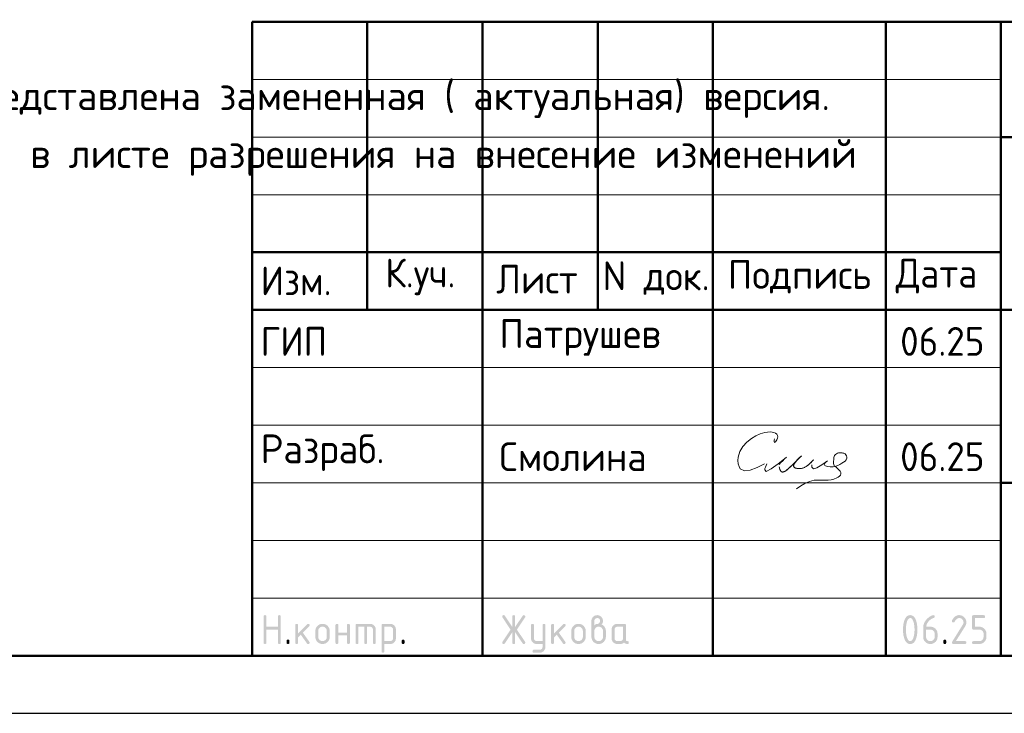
# Model space of a CAD drawing. Header units: millimetres. Extents: x 0 to 50400, y 0 to 35640.
# Tile 5 of 13: x 25179 to 35435, y 0 to 7222. Entities that reach past the tile are written whole.
import ezdxf

# ---------------------------------------------------------------- set-up
doc = ezdxf.new("R2010")
doc.units = ezdxf.units.MM
doc.layers.add('Standard', color=7, linetype='Continuous', lineweight=25)
doc.styles.add('ISOCPEUR', font='txt')

msp = doc.modelspace()

# ---------------------------------------------------------------- hatches: boundary and pattern name
at = {"layer": 'Standard', "linetype": 'Continuous', "lineweight": 25, "transparency": 33554687}
for points in [[(27719, 737), (27719, 1007), (27719, 1008), (27719, 1010), (27719, 1012), (27720, 1013), (27720, 1015), (27721, 1016), (27722, 1017), (27723, 1018), (27724, 1019), (27725, 1019), (27726, 1020), (27727, 1021), (27729, 1021), (27730, 1021), (27732, 1022), (27734, 1022), (27736, 1022), (27737, 1021), (27739, 1021), (27741, 1021), (27742, 1020), (27743, 1019), (27744, 1019), (27745, 1018), (27746, 1017), (27747, 1016), (27748, 1015), (27748, 1013), (27748, 1012), (27749, 1010), (27749, 1008), (27749, 1007), (27749, 902), (27869, 902), (27869, 1007), (27869, 1008), (27869, 1010), (27869, 1012), (27870, 1013), (27870, 1015), (27871, 1016), (27871, 1017), (27872, 1018), (27873, 1019), (27874, 1019), (27876, 1020), (27877, 1021), (27878, 1021), (27880, 1021), (27882, 1022), (27884, 1022), (27886, 1022), (27887, 1021), (27889, 1021), (27890, 1021), (27892, 1020), (27893, 1019), (27894, 1019), (27895, 1018), (27896, 1017), (27897, 1016), (27897, 1015), (27898, 1013), (27898, 1012), (27898, 1010), (27899, 1008), (27899, 1007), (27899, 737), (27899, 735), (27898, 733), (27898, 731), (27898, 730), (27897, 729), (27897, 727), (27896, 726), (27895, 725), (27894, 724), (27893, 724), (27892, 723), (27890, 722), (27889, 722), (27887, 722), (27886, 722), (27884, 722), (27882, 722), (27880, 722), (27878, 722), (27877, 722), (27876, 723), (27874, 724), (27873, 724), (27872, 725), (27871, 726), (27871, 727), (27870, 729), (27870, 730), (27869, 731), (27869, 733), (27869, 735), (27869, 737), (27869, 872), (27749, 872), (27749, 737), (27749, 735), (27749, 733), (27748, 731), (27748, 730), (27748, 729), (27747, 727), (27746, 726), (27745, 725), (27744, 724), (27743, 724), (27742, 723), (27741, 722), (27739, 722), (27737, 722), (27736, 722), (27734, 722), (27732, 722), (27730, 722), (27729, 722), (27727, 722), (27726, 723), (27725, 724), (27724, 724), (27723, 725), (27722, 726), (27721, 727), (27720, 729), (27720, 730), (27719, 731), (27719, 733), (27719, 735)], [(28079, 833), (28173, 927), (28174, 928), (28175, 929), (28177, 930), (28178, 930), (28179, 931), (28181, 931), (28182, 931), (28184, 931), (28186, 931), (28187, 931), (28189, 931), (28190, 930), (28192, 930), (28193, 929), (28194, 929), (28195, 928), (28196, 927), (28197, 926), (28197, 924), (28198, 923), (28198, 922), (28198, 920), (28199, 918), (28199, 916), (28199, 915), (28198, 914), (28198, 912), (28198, 911), (28197, 910), (28196, 908), (28195, 907), (28194, 906), (28128, 840), (28196, 745), (28197, 743), (28198, 741), (28199, 739), (28199, 736), (28199, 734), (28198, 733), (28198, 731), (28198, 730), (28197, 728), (28197, 727), (28196, 726), (28195, 725), (28194, 724), (28193, 724), (28192, 723), (28190, 722), (28189, 722), (28187, 722), (28186, 722), (28184, 722), (28182, 722), (28180, 722), (28178, 722), (28177, 723), (28175, 724), (28174, 725), (28172, 726), (28171, 728), (28107, 819), (28079, 791), (28079, 737), (28079, 735), (28078, 733), (28078, 731), (28078, 730), (28077, 729), (28077, 727), (28076, 726), (28075, 725), (28074, 724), (28073, 724), (28072, 723), (28070, 722), (28069, 722), (28067, 722), (28066, 722), (28064, 722), (28062, 722), (28060, 722), (28059, 722), (28057, 722), (28056, 723), (28055, 724), (28053, 724), (28052, 725), (28051, 726), (28051, 727), (28050, 729), (28050, 730), (28049, 731), (28049, 733), (28049, 735), (28049, 737), (28049, 916), (28049, 918), (28049, 920), (28049, 922), (28050, 923), (28050, 924), (28051, 926), (28051, 927), (28052, 928), (28053, 929), (28055, 929), (28056, 930), (28057, 930), (28059, 931), (28060, 931), (28062, 931), (28064, 931), (28066, 931), (28067, 931), (28069, 931), (28070, 930), (28072, 930), (28073, 929), (28074, 929), (28075, 928), (28076, 927), (28077, 926), (28077, 924), (28078, 923), (28078, 922), (28078, 920), (28079, 918), (28079, 916)], [(28498, 811), (28498, 737), (28498, 735), (28498, 733), (28498, 731), (28497, 730), (28497, 729), (28496, 727), (28496, 726), (28495, 725), (28494, 724), (28493, 724), (28491, 723), (28490, 722), (28489, 722), (28487, 722), (28485, 722), (28483, 722), (28481, 722), (28480, 722), (28478, 722), (28477, 722), (28475, 723), (28474, 724), (28473, 724), (28472, 725), (28471, 726), (28470, 727), (28470, 729), (28469, 730), (28469, 731), (28469, 733), (28468, 735), (28468, 737), (28468, 916), (28468, 918), (28469, 920), (28469, 922), (28469, 923), (28470, 924), (28470, 926), (28471, 927), (28472, 928), (28473, 929), (28474, 929), (28475, 930), (28477, 930), (28478, 931), (28480, 931), (28481, 931), (28483, 931), (28485, 931), (28487, 931), (28489, 931), (28490, 930), (28491, 930), (28493, 929), (28494, 929), (28495, 928), (28496, 927), (28496, 926), (28497, 924), (28497, 923), (28498, 922), (28498, 920), (28498, 918), (28498, 916), (28498, 841), (28588, 841), (28588, 916), (28588, 918), (28588, 920), (28588, 922), (28589, 923), (28589, 924), (28590, 926), (28591, 927), (28592, 928), (28593, 929), (28594, 929), (28595, 930), (28596, 930), (28598, 931), (28600, 931), (28601, 931), (28603, 931), (28605, 931), (28607, 931), (28608, 931), (28610, 930), (28611, 930), (28612, 929), (28613, 929), (28614, 928), (28615, 927), (28616, 926), (28617, 924), (28617, 923), (28618, 922), (28618, 920), (28618, 918), (28618, 916), (28618, 737), (28618, 735), (28618, 733), (28618, 731), (28617, 730), (28617, 729), (28616, 727), (28615, 726), (28614, 725), (28613, 724), (28612, 724), (28611, 723), (28610, 722), (28608, 722), (28607, 722), (28605, 722), (28603, 722), (28601, 722), (28600, 722), (28598, 722), (28596, 722), (28595, 723), (28594, 724), (28593, 724), (28592, 725), (28591, 726), (28590, 727), (28589, 729), (28589, 730), (28588, 731), (28588, 733), (28588, 735), (28588, 737), (28588, 811)], [(28693, 931), (28828, 931), (28831, 931), (28834, 931), (28837, 931), (28840, 930), (28843, 930), (28846, 929), (28849, 928), (28851, 927), (28854, 926), (28856, 925), (28859, 923), (28861, 922), (28864, 920), (28866, 918), (28868, 916), (28871, 914), (28873, 912), (28875, 909), (28877, 907), (28878, 905), (28880, 902), (28881, 900), (28883, 897), (28884, 895), (28885, 892), (28886, 889), (28886, 886), (28887, 883), (28887, 881), (28888, 878), (28888, 875), (28888, 871), (28888, 737), (28888, 735), (28888, 733), (28888, 731), (28887, 730), (28887, 729), (28886, 727), (28885, 726), (28884, 725), (28883, 724), (28882, 724), (28881, 723), (28880, 722), (28878, 722), (28877, 722), (28875, 722), (28873, 722), (28871, 722), (28869, 722), (28868, 722), (28866, 722), (28865, 723), (28864, 724), (28863, 724), (28862, 725), (28861, 726), (28860, 727), (28859, 729), (28859, 730), (28858, 731), (28858, 733), (28858, 735), (28858, 737), (28858, 871), (28858, 875), (28857, 877), (28857, 880), (28856, 883), (28855, 886), (28853, 888), (28851, 891), (28849, 893), (28847, 895), (28845, 896), (28842, 898), (28840, 899), (28837, 900), (28834, 901), (28831, 901), (28828, 901), (28798, 901), (28798, 737), (28798, 735), (28798, 733), (28798, 731), (28797, 730), (28797, 729), (28796, 727), (28795, 726), (28794, 725), (28793, 724), (28792, 724), (28791, 723), (28790, 722), (28788, 722), (28787, 722), (28785, 722), (28783, 722), (28781, 722), (28780, 722), (28778, 722), (28777, 722), (28775, 723), (28774, 724), (28773, 724), (28772, 725), (28771, 726), (28770, 727), (28769, 729), (28769, 730), (28769, 731), (28768, 733), (28768, 735), (28768, 737), (28768, 901), (28708, 901), (28708, 737), (28708, 735), (28708, 733), (28708, 731), (28707, 730), (28707, 729), (28706, 727), (28705, 726), (28704, 725), (28704, 724), (28702, 724), (28701, 723), (28700, 722), (28698, 722), (28697, 722), (28695, 722), (28693, 722), (28691, 722), (28690, 722), (28688, 722), (28687, 722), (28685, 723), (28684, 724), (28683, 724), (28682, 725), (28681, 726), (28680, 727), (28680, 729), (28679, 730), (28679, 731), (28678, 733), (28678, 735), (28678, 737), (28678, 916), (28678, 918), (28678, 920), (28679, 922), (28679, 923), (28680, 924), (28680, 926), (28681, 927), (28682, 928), (28683, 929), (28684, 929), (28685, 930), (28687, 930), (28688, 931), (28690, 931), (28691, 931)], [(30310, 844), (30233, 728), (30232, 726), (30230, 725), (30229, 724), (30227, 723), (30226, 722), (30224, 722), (30222, 722), (30220, 722), (30218, 722), (30217, 722), (30215, 722), (30214, 723), (30212, 723), (30211, 724), (30210, 724), (30209, 725), (30208, 726), (30207, 728), (30207, 729), (30206, 730), (30206, 732), (30206, 734), (30205, 735), (30205, 737), (30205, 739), (30206, 741), (30207, 743), (30208, 745), (30292, 871), (30208, 998), (30207, 1000), (30206, 1002), (30205, 1004), (30205, 1006), (30205, 1008), (30206, 1010), (30206, 1011), (30206, 1013), (30207, 1014), (30207, 1015), (30208, 1017), (30209, 1018), (30210, 1019), (30211, 1019), (30212, 1020), (30214, 1021), (30215, 1021), (30217, 1021), (30218, 1022), (30220, 1022), (30222, 1022), (30224, 1021), (30226, 1021), (30227, 1020), (30229, 1019), (30230, 1018), (30232, 1016), (30233, 1015), (30310, 899), (30310, 1007), (30310, 1008), (30310, 1010), (30311, 1012), (30311, 1013), (30312, 1015), (30312, 1016), (30313, 1017), (30314, 1018), (30315, 1019), (30316, 1019), (30317, 1020), (30319, 1021), (30320, 1021), (30322, 1021), (30323, 1022), (30325, 1022), (30327, 1022), (30329, 1021), (30330, 1021), (30332, 1021), (30333, 1020), (30334, 1019), (30336, 1019), (30337, 1018), (30337, 1017), (30338, 1016), (30339, 1015), (30339, 1013), (30340, 1012), (30340, 1010), (30340, 1008), (30340, 1007), (30340, 899), (30418, 1015), (30419, 1016), (30420, 1018), (30422, 1019), (30423, 1020), (30425, 1021), (30427, 1021), (30428, 1022), (30430, 1022), (30432, 1022), (30433, 1021), (30435, 1021), (30436, 1020), (30437, 1020), (30439, 1019), (30440, 1018), (30441, 1017), (30442, 1016), (30443, 1015), (30444, 1013), (30444, 1012), (30445, 1011), (30445, 1009), (30445, 1008), (30445, 1006), (30445, 1004), (30445, 1002), (30444, 1000), (30443, 998), (30358, 871), (30443, 745), (30444, 743), (30445, 741), (30445, 739), (30445, 737), (30445, 735), (30445, 734), (30445, 732), (30444, 731), (30444, 730), (30443, 728), (30442, 727), (30441, 726), (30440, 725), (30439, 724), (30438, 723), (30436, 723), (30435, 722), (30434, 722), (30432, 722), (30431, 722), (30429, 722), (30427, 722), (30425, 722), (30423, 723), (30422, 724), (30420, 725), (30419, 726), (30418, 728), (30340, 844), (30340, 737), (30340, 735), (30340, 733), (30340, 731), (30339, 730), (30339, 729), (30338, 727), (30337, 726), (30337, 725), (30336, 724), (30334, 724), (30333, 723), (30332, 722), (30330, 722), (30329, 722), (30327, 722), (30325, 722), (30323, 722), (30322, 722), (30320, 722), (30319, 722), (30317, 723), (30316, 724), (30315, 724), (30314, 725), (30313, 726), (30312, 727), (30312, 729), (30311, 730), (30311, 731), (30310, 733), (30310, 735), (30310, 737)], [(30625, 691), (30625, 722), (30565, 722), (30562, 722), (30559, 722), (30556, 722), (30553, 723), (30550, 723), (30547, 724), (30545, 725), (30542, 726), (30539, 727), (30537, 728), (30534, 730), (30532, 731), (30529, 733), (30527, 735), (30525, 737), (30523, 739), (30521, 741), (30519, 744), (30517, 746), (30515, 748), (30513, 751), (30512, 753), (30511, 756), (30510, 758), (30509, 761), (30508, 764), (30507, 767), (30506, 769), (30506, 772), (30506, 775), (30505, 778), (30505, 781), (30505, 916), (30505, 918), (30506, 920), (30506, 922), (30506, 923), (30507, 924), (30507, 926), (30508, 927), (30509, 928), (30510, 929), (30511, 929), (30512, 930), (30514, 930), (30515, 931), (30517, 931), (30518, 931), (30520, 931), (30522, 931), (30524, 931), (30526, 931), (30527, 930), (30528, 930), (30530, 929), (30531, 929), (30532, 928), (30533, 927), (30533, 926), (30534, 924), (30534, 923), (30535, 922), (30535, 920), (30535, 918), (30535, 916), (30535, 782), (30535, 779), (30536, 776), (30536, 773), (30538, 770), (30539, 768), (30540, 765), (30542, 763), (30544, 760), (30546, 758), (30549, 757), (30551, 755), (30554, 754), (30557, 753), (30559, 752), (30562, 752), (30565, 752), (30625, 752), (30625, 916), (30625, 918), (30625, 920), (30625, 922), (30626, 923), (30626, 924), (30627, 926), (30628, 927), (30629, 928), (30630, 929), (30631, 929), (30632, 930), (30633, 930), (30635, 931), (30636, 931), (30638, 931), (30640, 931), (30642, 931), (30644, 931), (30645, 931), (30647, 930), (30648, 930), (30649, 929), (30650, 929), (30651, 928), (30652, 927), (30653, 926), (30654, 924), (30654, 923), (30655, 922), (30655, 920), (30655, 918), (30655, 916), (30655, 692), (30655, 688), (30655, 685), (30655, 682), (30654, 680), (30653, 677), (30653, 674), (30652, 671), (30651, 669), (30650, 666), (30648, 663), (30647, 661), (30645, 658), (30644, 656), (30642, 654), (30640, 651), (30638, 649), (30636, 647), (30634, 645), (30631, 643), (30629, 641), (30627, 640), (30624, 638), (30621, 637), (30619, 636), (30616, 635), (30613, 634), (30611, 633), (30608, 633), (30605, 632), (30602, 632), (30599, 632), (30596, 632), (30535, 632), (30534, 632), (30532, 632), (30530, 632), (30529, 633), (30527, 633), (30526, 634), (30525, 634), (30524, 635), (30523, 636), (30522, 638), (30522, 639), (30521, 640), (30521, 642), (30521, 643), (30520, 645), (30520, 647), (30520, 648), (30521, 650), (30521, 651), (30522, 652), (30522, 654), (30523, 655), (30524, 656), (30525, 657), (30526, 658), (30527, 659), (30529, 660), (30530, 661), (30531, 661), (30533, 661), (30534, 662), (30535, 662), (30595, 662), (30598, 662), (30601, 662), (30604, 663), (30607, 664), (30609, 665), (30612, 666), (30614, 668), (30616, 670), (30619, 672), (30620, 675), (30622, 677), (30623, 680), (30624, 682), (30624, 685), (30625, 688)], [(30745, 833), (30840, 927), (30841, 928), (30842, 929), (30843, 930), (30844, 930), (30846, 931), (30847, 931), (30849, 931), (30850, 931), (30852, 931), (30854, 931), (30855, 931), (30857, 930), (30858, 930), (30859, 929), (30860, 929), (30861, 928), (30862, 927), (30863, 926), (30864, 924), (30864, 923), (30865, 922), (30865, 920), (30865, 918), (30865, 916), (30865, 915), (30865, 914), (30865, 912), (30864, 911), (30863, 910), (30863, 908), (30862, 907), (30861, 906), (30795, 840), (30862, 745), (30864, 743), (30864, 741), (30865, 739), (30865, 736), (30865, 734), (30865, 733), (30865, 731), (30864, 730), (30864, 728), (30863, 727), (30862, 726), (30861, 725), (30860, 724), (30859, 724), (30858, 723), (30857, 722), (30855, 722), (30854, 722), (30852, 722), (30850, 722), (30848, 722), (30846, 722), (30845, 722), (30843, 723), (30842, 724), (30840, 725), (30839, 726), (30838, 728), (30773, 819), (30745, 791), (30745, 737), (30745, 735), (30745, 733), (30745, 731), (30744, 730), (30744, 729), (30743, 727), (30742, 726), (30741, 725), (30741, 724), (30739, 724), (30738, 723), (30737, 722), (30735, 722), (30734, 722), (30732, 722), (30730, 722), (30728, 722), (30727, 722), (30725, 722), (30724, 722), (30722, 723), (30721, 724), (30720, 724), (30719, 725), (30718, 726), (30717, 727), (30717, 729), (30716, 730), (30716, 731), (30715, 733), (30715, 735), (30715, 737), (30715, 916), (30715, 918), (30715, 920), (30716, 922), (30716, 923), (30717, 924), (30717, 926), (30718, 927), (30719, 928), (30720, 929), (30721, 929), (30722, 930), (30724, 930), (30725, 931), (30727, 931), (30728, 931), (30730, 931), (30732, 931), (30734, 931), (30735, 931), (30737, 930), (30738, 930), (30739, 929), (30741, 929), (30741, 928), (30742, 927), (30743, 926), (30744, 924), (30744, 923), (30745, 922), (30745, 920), (30745, 918), (30745, 916)], [(34965, 1022), (34968, 1022), (34972, 1021), (34976, 1021), (34980, 1020), (34983, 1019), (34987, 1018), (34990, 1017), (34993, 1016), (34997, 1015), (35000, 1013), (35003, 1011), (35006, 1009), (35009, 1007), (35012, 1005), (35015, 1002), (35018, 1000), (35020, 997), (35023, 994), (35025, 991), (35027, 988), (35029, 985), (35031, 982), (35033, 979), (35034, 975), (35035, 972), (35036, 969), (35038, 965), (35038, 962), (35039, 958), (35039, 954), (35040, 950), (35040, 947), (35040, 941), (35039, 936), (35038, 930), (35036, 925), (35034, 920), (35032, 914), (35029, 909), (35026, 903), (34931, 752), (35025, 752), (35026, 752), (35028, 751), (35030, 751), (35031, 751), (35033, 750), (35034, 749), (35035, 749), (35036, 748), (35037, 747), (35037, 746), (35038, 745), (35039, 743), (35039, 742), (35039, 740), (35040, 738), (35040, 737), (35040, 735), (35039, 733), (35039, 731), (35039, 730), (35038, 729), (35037, 727), (35037, 726), (35036, 725), (35035, 724), (35034, 724), (35033, 723), (35031, 722), (35030, 722), (35028, 722), (35026, 722), (35025, 722), (34905, 722), (34903, 722), (34901, 722), (34899, 722), (34898, 722), (34897, 723), (34895, 724), (34894, 724), (34893, 725), (34892, 726), (34892, 727), (34891, 729), (34891, 730), (34890, 731), (34890, 733), (34890, 735), (34890, 737), (34890, 739), (34890, 741), (34891, 743), (34892, 745), (35002, 922), (35004, 925), (35005, 928), (35007, 931), (35008, 934), (35009, 937), (35009, 940), (35010, 943), (35010, 946), (35010, 951), (35009, 955), (35008, 960), (35006, 964), (35005, 968), (35002, 971), (35000, 975), (34996, 978), (34993, 982), (34989, 984), (34986, 987), (34982, 988), (34978, 990), (34974, 991), (34969, 991), (34965, 991), (34961, 991), (34958, 991), (34955, 990), (34952, 989), (34949, 988), (34946, 986), (34943, 984), (34940, 982), (34937, 980), (34934, 977), (34931, 974), (34929, 970), (34926, 967), (34923, 963), (34920, 958), (34918, 954), (34917, 952), (34915, 951), (34914, 949), (34912, 948), (34911, 947), (34909, 947), (34907, 947), (34905, 947), (34903, 947), (34901, 947), (34899, 947), (34898, 947), (34897, 948), (34895, 949), (34894, 949), (34893, 950), (34892, 951), (34892, 952), (34891, 954), (34891, 955), (34890, 956), (34890, 958), (34890, 960), (34890, 961), (34890, 963), (34890, 965), (34890, 966), (34891, 968), (34894, 974), (34898, 980), (34902, 986), (34906, 991), (34910, 996), (34914, 1000), (34919, 1005), (34923, 1008), (34928, 1011), (34933, 1014), (34938, 1016), (34943, 1018), (34948, 1020), (34953, 1021), (34959, 1022)], [(35100, 887), (35100, 1007), (35100, 1008), (35100, 1010), (35100, 1012), (35100, 1013), (35101, 1015), (35102, 1016), (35102, 1017), (35103, 1018), (35104, 1019), (35105, 1019), (35107, 1020), (35108, 1021), (35109, 1021), (35111, 1021), (35113, 1022), (35114, 1022), (35219, 1022), (35221, 1022), (35223, 1021), (35224, 1021), (35226, 1021), (35227, 1020), (35228, 1019), (35229, 1019), (35230, 1018), (35231, 1017), (35232, 1016), (35233, 1014), (35233, 1013), (35234, 1012), (35234, 1010), (35234, 1008), (35234, 1007), (35234, 1005), (35234, 1003), (35234, 1001), (35233, 1000), (35233, 999), (35232, 997), (35231, 996), (35230, 995), (35229, 994), (35228, 994), (35227, 993), (35226, 992), (35224, 992), (35223, 992), (35221, 991), (35219, 991), (35130, 991), (35130, 902), (35174, 902), (35178, 902), (35182, 901), (35186, 901), (35189, 900), (35193, 900), (35196, 898), (35200, 897), (35203, 896), (35207, 895), (35210, 893), (35213, 891), (35216, 889), (35219, 887), (35222, 885), (35225, 882), (35227, 880), (35230, 877), (35232, 874), (35235, 871), (35237, 868), (35239, 865), (35241, 862), (35242, 859), (35244, 855), (35245, 852), (35246, 849), (35247, 845), (35248, 841), (35249, 838), (35249, 834), (35249, 830), (35249, 827), (35249, 797), (35249, 793), (35249, 789), (35249, 785), (35248, 782), (35247, 778), (35246, 775), (35245, 771), (35244, 768), (35242, 764), (35241, 761), (35239, 758), (35237, 755), (35235, 752), (35232, 749), (35230, 746), (35227, 743), (35224, 741), (35222, 738), (35219, 736), (35216, 734), (35213, 732), (35209, 730), (35206, 728), (35203, 727), (35200, 726), (35196, 725), (35193, 724), (35189, 723), (35186, 722), (35182, 722), (35178, 722), (35174, 722), (35114, 722), (35113, 722), (35111, 722), (35109, 722), (35108, 722), (35107, 723), (35105, 724), (35104, 724), (35103, 725), (35102, 726), (35102, 727), (35101, 729), (35100, 730), (35100, 731), (35100, 733), (35100, 735), (35100, 737), (35100, 738), (35100, 740), (35100, 742), (35100, 743), (35101, 745), (35102, 746), (35102, 747), (35103, 748), (35104, 749), (35105, 749), (35107, 750), (35108, 751), (35109, 751), (35111, 751), (35113, 752), (35114, 752), (35174, 752), (35179, 752), (35183, 752), (35188, 753), (35192, 755), (35196, 756), (35199, 759), (35203, 761), (35206, 765), (35209, 768), (35212, 772), (35214, 775), (35216, 779), (35218, 783), (35218, 788), (35219, 792), (35219, 797), (35219, 827), (35219, 831), (35218, 836), (35218, 840), (35216, 844), (35214, 848), (35212, 851), (35209, 855), (35206, 858), (35203, 862), (35199, 864), (35195, 867), (35192, 868), (35188, 870), (35183, 871), (35179, 872), (35174, 872), (35114, 872), (35113, 872), (35111, 872), (35109, 872), (35108, 872), (35107, 873), (35105, 874), (35104, 874), (35103, 875), (35102, 876), (35102, 877), (35101, 879), (35100, 880), (35100, 881), (35100, 883), (35100, 885)], [(27959, 752), (27959, 753), (27959, 755), (27959, 757), (27960, 758), (27960, 760), (27961, 761), (27962, 762), (27963, 763), (27963, 764), (27965, 765), (27966, 765), (27967, 766), (27969, 766), (27970, 766), (27972, 767), (27974, 767), (27976, 767), (27977, 766), (27979, 766), (27980, 766), (27982, 765), (27983, 765), (27984, 764), (27985, 763), (27986, 762), (27987, 761), (27987, 760), (27988, 758), (27988, 757), (27989, 755), (27989, 753), (27989, 752), (27989, 737), (27989, 735), (27989, 733), (27988, 731), (27988, 730), (27987, 729), (27987, 727), (27986, 726), (27985, 725), (27984, 724), (27983, 724), (27982, 723), (27980, 722), (27979, 722), (27977, 722), (27976, 722), (27974, 722), (27972, 722), (27970, 722), (27969, 722), (27967, 722), (27966, 723), (27965, 724), (27963, 724), (27963, 725), (27962, 726), (27961, 727), (27960, 729), (27960, 730), (27959, 731), (27959, 733), (27959, 735), (27959, 737)], [(29158, 752), (29158, 753), (29158, 755), (29158, 757), (29159, 758), (29159, 760), (29160, 761), (29161, 762), (29162, 763), (29163, 764), (29164, 765), (29165, 765), (29166, 766), (29168, 766), (29169, 766), (29171, 767), (29173, 767), (29175, 767), (29177, 766), (29178, 766), (29180, 766), (29181, 765), (29182, 765), (29183, 764), (29184, 763), (29185, 762), (29186, 761), (29187, 760), (29187, 758), (29188, 757), (29188, 755), (29188, 753), (29188, 752), (29188, 737), (29188, 735), (29188, 733), (29188, 731), (29187, 730), (29187, 729), (29186, 727), (29185, 726), (29184, 725), (29183, 724), (29182, 724), (29181, 723), (29180, 722), (29178, 722), (29177, 722), (29175, 722), (29173, 722), (29171, 722), (29169, 722), (29168, 722), (29166, 722), (29165, 723), (29164, 724), (29163, 724), (29162, 725), (29161, 726), (29160, 727), (29159, 729), (29159, 730), (29158, 731), (29158, 733), (29158, 735), (29158, 737)], [(34800, 752), (34800, 753), (34800, 755), (34800, 757), (34801, 758), (34801, 760), (34802, 761), (34803, 762), (34804, 763), (34804, 764), (34806, 765), (34807, 765), (34808, 766), (34810, 766), (34811, 766), (34813, 767), (34815, 767), (34817, 767), (34818, 766), (34820, 766), (34821, 766), (34823, 765), (34824, 765), (34825, 764), (34826, 763), (34827, 762), (34828, 761), (34828, 760), (34829, 758), (34829, 757), (34830, 755), (34830, 753), (34830, 752), (34830, 737), (34830, 735), (34830, 733), (34829, 731), (34829, 730), (34828, 729), (34828, 727), (34827, 726), (34826, 725), (34825, 724), (34824, 724), (34823, 723), (34821, 722), (34820, 722), (34818, 722), (34817, 722), (34815, 722), (34813, 722), (34811, 722), (34810, 722), (34808, 722), (34807, 723), (34806, 724), (34804, 724), (34804, 725), (34803, 726), (34802, 727), (34801, 729), (34801, 730), (34800, 731), (34800, 733), (34800, 735), (34800, 737)]]:
    msp.add_hatch(color=7, dxfattribs=at).paths.add_polyline_path(points, flags=16)
h = msp.add_hatch(color=7, dxfattribs=at)
h.paths.add_polyline_path([(28259, 796), (28259, 856), (28259, 860), (28259, 864), (28259, 868), (28260, 871), (28261, 875), (28262, 878), (28263, 882), (28264, 885), (28265, 889), (28267, 892), (28269, 895), (28271, 898), (28273, 901), (28275, 904), (28278, 907), (28280, 909), (28283, 912), (28286, 915), (28289, 917), (28292, 919), (28295, 921), (28298, 923), (28301, 925), (28305, 926), (28308, 927), (28311, 928), (28315, 929), (28318, 930), (28322, 931), (28326, 931), (28329, 931), (28333, 931), (28337, 931), (28341, 931), (28345, 931), (28349, 930), (28352, 929), (28356, 928), (28359, 927), (28362, 926), (28366, 925), (28369, 923), (28372, 921), (28375, 919), (28378, 917), (28381, 915), (28384, 912), (28387, 910), (28389, 907), (28392, 904), (28394, 901), (28396, 898), (28398, 895), (28400, 892), (28401, 889), (28403, 886), (28404, 882), (28405, 879), (28406, 875), (28407, 872), (28408, 868), (28408, 864), (28408, 860), (28408, 856), (28408, 796), (28408, 793), (28408, 789), (28408, 785), (28407, 781), (28406, 778), (28405, 774), (28404, 771), (28403, 768), (28401, 764), (28400, 761), (28398, 758), (28396, 755), (28394, 752), (28391, 749), (28389, 746), (28386, 743), (28384, 741), (28381, 738), (28378, 736), (28375, 734), (28372, 732), (28369, 730), (28365, 728), (28362, 727), (28359, 726), (28355, 725), (28352, 724), (28348, 723), (28345, 722), (28341, 722), (28337, 722), (28333, 722), (28329, 722), (28326, 722), (28322, 722), (28318, 723), (28315, 724), (28311, 725), (28308, 726), (28305, 727), (28301, 728), (28298, 730), (28295, 732), (28292, 734), (28289, 736), (28286, 738), (28283, 741), (28280, 743), (28278, 746), (28275, 749), (28273, 752), (28271, 755), (28269, 758), (28267, 761), (28265, 764), (28264, 768), (28263, 771), (28262, 774), (28261, 778), (28260, 781), (28259, 785), (28259, 789), (28259, 793)], flags=16)
h.paths.add_polyline_path([(28378, 797), (28378, 857), (28378, 861), (28377, 866), (28377, 870), (28375, 874), (28373, 878), (28371, 881), (28368, 885), (28365, 888), (28362, 892), (28358, 894), (28355, 897), (28351, 898), (28347, 900), (28342, 901), (28338, 902), (28333, 902), (28329, 902), (28324, 901), (28320, 900), (28316, 898), (28312, 897), (28309, 894), (28305, 892), (28302, 888), (28298, 885), (28296, 881), (28293, 878), (28292, 874), (28290, 870), (28289, 866), (28289, 861), (28289, 857), (28289, 797), (28289, 792), (28289, 788), (28290, 783), (28292, 779), (28293, 775), (28296, 772), (28298, 768), (28302, 765), (28305, 761), (28308, 759), (28312, 756), (28316, 755), (28320, 753), (28324, 752), (28329, 752), (28333, 752), (28338, 752), (28342, 752), (28347, 753), (28351, 755), (28355, 757), (28358, 759), (28362, 761), (28365, 765), (28368, 768), (28371, 772), (28373, 775), (28375, 779), (28377, 783), (28377, 788), (28378, 792)])
h = msp.add_hatch(color=7, dxfattribs=at)
h.paths.add_polyline_path([(28948, 916), (28948, 918), (28948, 920), (28949, 922), (28949, 923), (28950, 924), (28950, 926), (28951, 927), (28952, 928), (28953, 929), (28954, 929), (28955, 930), (28957, 930), (28958, 931), (28960, 931), (28961, 931), (28963, 931), (29038, 931), (29041, 931), (29044, 931), (29047, 931), (29050, 930), (29053, 930), (29056, 929), (29059, 928), (29061, 927), (29064, 926), (29066, 925), (29069, 923), (29071, 922), (29074, 920), (29076, 918), (29078, 916), (29080, 914), (29083, 912), (29085, 910), (29086, 907), (29088, 905), (29090, 902), (29091, 900), (29092, 897), (29094, 895), (29095, 892), (29095, 889), (29096, 886), (29097, 884), (29097, 881), (29098, 878), (29098, 875), (29098, 871), (29098, 781), (29098, 778), (29098, 775), (29097, 772), (29097, 769), (29096, 767), (29095, 764), (29095, 761), (29094, 758), (29092, 756), (29091, 753), (29090, 751), (29088, 748), (29086, 746), (29085, 744), (29083, 741), (29081, 739), (29078, 737), (29076, 735), (29074, 733), (29071, 731), (29069, 730), (29066, 728), (29064, 727), (29061, 726), (29059, 725), (29056, 724), (29053, 723), (29050, 723), (29047, 722), (29044, 722), (29041, 722), (29038, 722), (28978, 722), (28978, 647), (28978, 645), (28978, 643), (28978, 641), (28977, 640), (28977, 639), (28976, 638), (28975, 636), (28974, 635), (28973, 634), (28972, 634), (28971, 633), (28970, 633), (28968, 632), (28967, 632), (28965, 632), (28963, 632), (28961, 632), (28960, 632), (28958, 632), (28957, 633), (28955, 633), (28954, 634), (28953, 634), (28952, 635), (28951, 636), (28950, 638), (28950, 639), (28949, 640), (28949, 641), (28948, 643), (28948, 645), (28948, 647)], flags=16)
h.paths.add_polyline_path([(28978, 901), (28978, 752), (29038, 752), (29041, 752), (29044, 752), (29047, 753), (29049, 754), (29052, 755), (29054, 757), (29057, 758), (29059, 760), (29061, 763), (29063, 765), (29065, 767), (29066, 770), (29067, 773), (29067, 776), (29068, 778), (29068, 782), (29068, 871), (29068, 875), (29067, 877), (29067, 880), (29066, 883), (29065, 886), (29063, 888), (29061, 891), (29059, 893), (29057, 895), (29055, 896), (29052, 898), (29050, 899), (29047, 900), (29044, 901), (29041, 901), (29038, 901)])
h = msp.add_hatch(color=7, dxfattribs=at)
h.paths.add_polyline_path([(30925, 796), (30925, 856), (30925, 860), (30925, 864), (30926, 868), (30926, 871), (30927, 875), (30928, 878), (30929, 882), (30930, 885), (30932, 889), (30934, 892), (30935, 895), (30937, 898), (30939, 901), (30942, 904), (30944, 907), (30947, 909), (30950, 912), (30952, 915), (30955, 917), (30958, 919), (30961, 921), (30965, 923), (30968, 925), (30971, 926), (30974, 927), (30978, 928), (30981, 929), (30985, 930), (30988, 931), (30992, 931), (30996, 931), (31000, 931), (31004, 931), (31008, 931), (31011, 931), (31015, 930), (31019, 929), (31022, 928), (31026, 927), (31029, 926), (31032, 925), (31035, 923), (31039, 921), (31042, 919), (31045, 917), (31047, 915), (31050, 912), (31053, 910), (31056, 907), (31058, 904), (31060, 901), (31063, 898), (31065, 895), (31066, 892), (31068, 889), (31069, 886), (31071, 882), (31072, 879), (31073, 875), (31073, 872), (31074, 868), (31074, 864), (31075, 860), (31075, 856), (31075, 796), (31075, 793), (31074, 789), (31074, 785), (31073, 781), (31073, 778), (31072, 774), (31071, 771), (31069, 768), (31068, 764), (31066, 761), (31064, 758), (31062, 755), (31060, 752), (31058, 749), (31056, 746), (31053, 743), (31050, 741), (31047, 738), (31044, 736), (31041, 734), (31038, 732), (31035, 730), (31032, 728), (31029, 727), (31025, 726), (31022, 725), (31018, 724), (31015, 723), (31011, 722), (31007, 722), (31004, 722), (31000, 722), (30996, 722), (30992, 722), (30988, 722), (30985, 723), (30981, 724), (30978, 725), (30974, 726), (30971, 727), (30968, 728), (30965, 730), (30961, 732), (30958, 734), (30955, 736), (30952, 738), (30950, 741), (30947, 743), (30944, 746), (30942, 749), (30939, 752), (30937, 755), (30935, 758), (30934, 761), (30932, 764), (30930, 768), (30929, 771), (30928, 774), (30927, 778), (30926, 781), (30926, 785), (30925, 789), (30925, 793)], flags=16)
h.paths.add_polyline_path([(31045, 797), (31045, 857), (31045, 861), (31044, 866), (31043, 870), (31041, 874), (31040, 878), (31037, 881), (31035, 885), (31032, 888), (31028, 892), (31025, 894), (31021, 897), (31017, 898), (31013, 900), (31009, 901), (31004, 902), (31000, 902), (30995, 902), (30991, 901), (30987, 900), (30983, 898), (30979, 897), (30975, 894), (30971, 892), (30968, 888), (30965, 885), (30962, 881), (30960, 878), (30958, 874), (30957, 870), (30956, 866), (30955, 861), (30955, 857), (30955, 797), (30955, 792), (30956, 788), (30957, 783), (30958, 779), (30960, 775), (30962, 772), (30965, 768), (30968, 765), (30971, 761), (30975, 759), (30979, 756), (30983, 755), (30986, 753), (30991, 752), (30995, 752), (31000, 752), (31004, 752), (31009, 752), (31013, 753), (31017, 755), (31021, 757), (31025, 759), (31028, 761), (31032, 765), (31035, 768), (31037, 772), (31040, 775), (31041, 779), (31043, 783), (31044, 788), (31045, 792)])
h = msp.add_hatch(color=7, dxfattribs=at)
h.paths.add_polyline_path([(31165, 916), (31170, 920), (31174, 923), (31179, 926), (31183, 928), (31188, 930), (31192, 931), (31196, 931), (31200, 931), (31202, 931), (31204, 932), (31207, 933), (31209, 934), (31211, 935), (31213, 937), (31215, 939), (31217, 942), (31219, 944), (31221, 947), (31222, 949), (31223, 952), (31224, 954), (31224, 957), (31225, 959), (31225, 961), (31225, 965), (31224, 968), (31224, 970), (31223, 973), (31222, 976), (31220, 978), (31218, 981), (31216, 983), (31214, 985), (31212, 987), (31209, 988), (31207, 989), (31204, 990), (31201, 991), (31198, 991), (31195, 991), (31192, 991), (31189, 991), (31186, 990), (31183, 989), (31181, 988), (31178, 987), (31176, 985), (31174, 983), (31171, 981), (31170, 978), (31168, 976), (31167, 973), (31166, 970), (31165, 967), (31165, 965), (31165, 961)])
h.paths.add_polyline_path([(31240, 925), (31245, 923), (31249, 920), (31254, 918), (31258, 914), (31262, 911), (31266, 907), (31269, 903), (31272, 898), (31275, 893), (31278, 888), (31280, 883), (31282, 878), (31283, 873), (31284, 868), (31285, 862), (31285, 857), (31285, 797), (31285, 793), (31284, 789), (31284, 785), (31283, 781), (31282, 778), (31281, 774), (31280, 771), (31279, 768), (31278, 764), (31276, 761), (31274, 758), (31272, 755), (31270, 752), (31268, 749), (31265, 746), (31263, 743), (31260, 741), (31257, 738), (31254, 736), (31251, 734), (31248, 732), (31245, 730), (31242, 728), (31238, 727), (31235, 726), (31232, 725), (31228, 724), (31225, 723), (31221, 722), (31217, 722), (31214, 722), (31210, 722), (31206, 722), (31202, 722), (31198, 722), (31195, 723), (31191, 724), (31188, 725), (31184, 726), (31181, 727), (31177, 728), (31174, 730), (31171, 732), (31168, 734), (31165, 736), (31162, 738), (31159, 741), (31157, 743), (31154, 746), (31151, 749), (31149, 752), (31147, 755), (31145, 758), (31143, 761), (31142, 764), (31140, 768), (31139, 771), (31138, 774), (31137, 778), (31136, 782), (31136, 785), (31135, 789), (31135, 793), (31135, 797), (31135, 962), (31135, 965), (31135, 968), (31135, 971), (31136, 974), (31136, 977), (31137, 979), (31138, 982), (31139, 985), (31140, 987), (31142, 990), (31143, 993), (31145, 995), (31146, 997), (31148, 1000), (31150, 1002), (31152, 1004), (31154, 1006), (31157, 1008), (31159, 1010), (31161, 1012), (31164, 1013), (31166, 1015), (31169, 1016), (31172, 1017), (31174, 1018), (31177, 1019), (31180, 1020), (31183, 1020), (31186, 1021), (31189, 1021), (31192, 1022), (31195, 1022), (31198, 1022), (31201, 1021), (31204, 1021), (31207, 1020), (31210, 1020), (31212, 1019), (31215, 1018), (31218, 1017), (31221, 1016), (31223, 1015), (31226, 1013), (31228, 1012), (31230, 1010), (31233, 1008), (31235, 1006), (31237, 1004), (31239, 1002), (31241, 1000), (31243, 997), (31245, 995), (31246, 992), (31248, 990), (31249, 987), (31250, 985), (31251, 982), (31252, 979), (31253, 976), (31253, 974), (31254, 971), (31254, 968), (31254, 965), (31254, 962), (31254, 956), (31254, 951), (31253, 946), (31251, 941), (31249, 937), (31246, 933), (31243, 929)], flags=16)
h.paths.add_polyline_path([(31254, 797), (31254, 857), (31254, 861), (31254, 866), (31253, 870), (31251, 874), (31250, 878), (31247, 881), (31245, 885), (31241, 888), (31238, 892), (31235, 894), (31231, 897), (31227, 898), (31223, 900), (31219, 901), (31214, 902), (31210, 902), (31205, 902), (31201, 901), (31196, 900), (31192, 898), (31188, 897), (31185, 894), (31181, 892), (31178, 888), (31175, 885), (31172, 881), (31170, 878), (31168, 874), (31167, 870), (31166, 866), (31165, 861), (31165, 857), (31165, 797), (31165, 792), (31166, 788), (31167, 783), (31168, 779), (31170, 775), (31172, 772), (31175, 768), (31178, 765), (31181, 761), (31185, 759), (31188, 756), (31192, 755), (31196, 753), (31201, 752), (31205, 752), (31210, 752), (31214, 752), (31219, 752), (31223, 753), (31227, 755), (31231, 757), (31235, 759), (31238, 761), (31241, 765), (31245, 768), (31247, 772), (31250, 775), (31251, 779), (31253, 783), (31254, 788), (31254, 792)])
h = msp.add_hatch(color=7, dxfattribs=at)
h.paths.add_polyline_path([(31464, 901), (31405, 901), (31401, 901), (31399, 901), (31396, 900), (31393, 899), (31390, 898), (31388, 896), (31386, 895), (31383, 893), (31381, 890), (31380, 888), (31378, 886), (31377, 883), (31376, 880), (31375, 877), (31375, 874), (31375, 871), (31375, 782), (31375, 778), (31375, 776), (31376, 773), (31377, 770), (31378, 768), (31380, 765), (31381, 763), (31384, 760), (31386, 758), (31388, 757), (31391, 755), (31393, 754), (31396, 753), (31399, 752), (31402, 752), (31405, 752), (31434, 752), (31438, 752), (31440, 752), (31443, 753), (31446, 754), (31449, 755), (31451, 757), (31453, 758), (31456, 760), (31458, 763), (31459, 765), (31461, 767), (31462, 770), (31463, 773), (31464, 776), (31464, 778), (31464, 782)])
h.paths.add_polyline_path([(31524, 737), (31524, 735), (31524, 733), (31524, 731), (31523, 730), (31523, 729), (31522, 727), (31522, 726), (31521, 725), (31520, 724), (31519, 724), (31517, 723), (31516, 722), (31515, 722), (31513, 722), (31511, 722), (31509, 722), (31504, 722), (31499, 723), (31495, 724), (31490, 726), (31486, 728), (31482, 730), (31478, 733), (31475, 737), (31471, 733), (31466, 730), (31462, 728), (31457, 726), (31452, 724), (31446, 723), (31441, 722), (31434, 722), (31405, 722), (31401, 722), (31398, 722), (31395, 722), (31392, 723), (31390, 723), (31387, 724), (31384, 725), (31381, 726), (31379, 727), (31376, 728), (31374, 730), (31371, 731), (31369, 733), (31366, 735), (31364, 737), (31362, 739), (31360, 741), (31358, 743), (31356, 746), (31354, 748), (31353, 751), (31351, 753), (31350, 756), (31349, 758), (31348, 761), (31347, 764), (31346, 766), (31346, 769), (31345, 772), (31345, 775), (31345, 778), (31345, 781), (31345, 871), (31345, 875), (31345, 878), (31345, 881), (31346, 884), (31346, 886), (31347, 889), (31348, 892), (31349, 895), (31350, 897), (31351, 900), (31353, 902), (31354, 905), (31356, 907), (31358, 910), (31360, 912), (31362, 914), (31364, 916), (31366, 918), (31369, 920), (31371, 922), (31374, 923), (31376, 925), (31379, 926), (31381, 927), (31384, 928), (31387, 929), (31390, 930), (31392, 930), (31395, 931), (31398, 931), (31401, 931), (31405, 931), (31479, 931), (31481, 931), (31483, 931), (31485, 931), (31486, 930), (31487, 930), (31489, 929), (31490, 929), (31491, 928), (31492, 927), (31492, 926), (31493, 924), (31493, 923), (31494, 922), (31494, 920), (31494, 918), (31494, 916), (31494, 767), (31494, 765), (31495, 763), (31495, 761), (31495, 760), (31496, 759), (31496, 757), (31497, 756), (31498, 755), (31499, 754), (31500, 754), (31501, 753), (31503, 752), (31504, 752), (31506, 752), (31508, 752), (31509, 752), (31511, 752), (31513, 751), (31515, 751), (31516, 751), (31517, 750), (31519, 749), (31520, 749), (31521, 748), (31522, 747), (31522, 746), (31523, 744), (31523, 743), (31524, 742), (31524, 740), (31524, 738)], flags=16)
h = msp.add_hatch(color=7, dxfattribs=at)
h.paths.add_polyline_path([(34500, 872), (34500, 881), (34499, 890), (34499, 899), (34498, 908), (34497, 916), (34495, 925), (34494, 934), (34492, 942), (34490, 948), (34489, 953), (34487, 959), (34485, 964), (34483, 968), (34481, 972), (34479, 976), (34477, 979), (34474, 982), (34472, 984), (34469, 987), (34467, 988), (34464, 990), (34461, 991), (34458, 991), (34455, 991), (34452, 991), (34449, 991), (34446, 990), (34443, 988), (34441, 987), (34438, 984), (34436, 982), (34433, 979), (34431, 976), (34429, 972), (34427, 968), (34425, 963), (34423, 959), (34422, 953), (34420, 948), (34418, 942), (34416, 933), (34415, 925), (34413, 916), (34412, 907), (34411, 898), (34411, 890), (34410, 881), (34410, 872), (34410, 862), (34411, 853), (34411, 844), (34412, 835), (34413, 827), (34415, 818), (34416, 810), (34418, 801), (34420, 795), (34421, 790), (34423, 784), (34425, 780), (34427, 775), (34429, 771), (34431, 767), (34433, 764), (34436, 761), (34438, 759), (34441, 756), (34443, 755), (34446, 753), (34449, 752), (34452, 752), (34455, 752), (34458, 752), (34461, 752), (34464, 753), (34467, 755), (34469, 756), (34472, 759), (34474, 761), (34477, 764), (34479, 767), (34481, 771), (34483, 775), (34485, 780), (34487, 784), (34489, 790), (34490, 795), (34492, 801), (34494, 810), (34495, 818), (34497, 827), (34498, 835), (34499, 844), (34499, 853), (34500, 862)])
h.paths.add_polyline_path([(34530, 872), (34530, 865), (34530, 858), (34529, 852), (34529, 846), (34529, 839), (34528, 833), (34527, 827), (34527, 822), (34526, 816), (34525, 810), (34524, 805), (34522, 799), (34521, 794), (34520, 789), (34518, 784), (34517, 779), (34514, 772), (34512, 765), (34509, 759), (34506, 754), (34502, 748), (34499, 744), (34495, 739), (34492, 736), (34488, 732), (34484, 730), (34479, 727), (34475, 725), (34470, 723), (34465, 722), (34460, 722), (34455, 722), (34450, 722), (34445, 722), (34440, 723), (34435, 725), (34431, 727), (34426, 730), (34422, 732), (34418, 736), (34414, 739), (34411, 744), (34408, 748), (34404, 754), (34401, 759), (34398, 765), (34396, 771), (34393, 779), (34392, 783), (34390, 789), (34389, 794), (34388, 799), (34386, 804), (34385, 810), (34384, 816), (34383, 821), (34383, 827), (34382, 833), (34381, 839), (34381, 846), (34381, 852), (34380, 858), (34380, 865), (34380, 872), (34380, 878), (34380, 885), (34381, 891), (34381, 898), (34381, 904), (34382, 910), (34383, 916), (34383, 922), (34384, 928), (34385, 933), (34386, 939), (34388, 944), (34389, 949), (34390, 954), (34392, 960), (34393, 964), (34396, 972), (34398, 978), (34401, 984), (34404, 989), (34408, 995), (34411, 999), (34414, 1004), (34418, 1007), (34422, 1011), (34426, 1014), (34431, 1016), (34435, 1018), (34440, 1020), (34445, 1021), (34450, 1022), (34455, 1022), (34460, 1022), (34465, 1021), (34470, 1020), (34475, 1018), (34479, 1016), (34484, 1013), (34488, 1011), (34492, 1007), (34495, 1004), (34499, 999), (34502, 995), (34506, 989), (34509, 984), (34512, 978), (34514, 971), (34517, 964), (34518, 959), (34520, 954), (34521, 949), (34522, 944), (34524, 938), (34525, 933), (34526, 927), (34527, 922), (34527, 916), (34528, 910), (34529, 904), (34529, 897), (34529, 891), (34530, 885), (34530, 878)], flags=16)
h = msp.add_hatch(color=7, dxfattribs=at)
h.paths.add_polyline_path([(34620, 872), (34620, 797), (34620, 792), (34621, 788), (34622, 783), (34623, 779), (34625, 775), (34627, 772), (34630, 768), (34633, 765), (34636, 761), (34640, 759), (34644, 756), (34647, 755), (34651, 753), (34656, 752), (34660, 752), (34665, 752), (34670, 752), (34674, 752), (34678, 753), (34682, 755), (34686, 757), (34690, 759), (34693, 761), (34697, 765), (34700, 768), (34702, 772), (34705, 775), (34706, 779), (34708, 783), (34709, 788), (34710, 792), (34710, 797), (34710, 827), (34710, 831), (34709, 836), (34708, 840), (34706, 844), (34705, 848), (34702, 852), (34700, 855), (34697, 858), (34693, 862), (34690, 864), (34686, 867), (34682, 868), (34678, 870), (34674, 871), (34669, 872), (34665, 872)])
h.paths.add_polyline_path([(34695, 1022), (34697, 1022), (34698, 1021), (34700, 1021), (34701, 1021), (34703, 1020), (34704, 1019), (34705, 1019), (34706, 1018), (34707, 1017), (34708, 1016), (34708, 1015), (34709, 1013), (34709, 1012), (34709, 1010), (34710, 1008), (34710, 1007), (34710, 1004), (34709, 1002), (34709, 999), (34708, 998), (34707, 996), (34705, 995), (34704, 994), (34702, 994), (34698, 993), (34694, 991), (34690, 990), (34686, 988), (34682, 986), (34678, 984), (34675, 982), (34671, 979), (34667, 977), (34664, 974), (34660, 971), (34657, 968), (34654, 965), (34650, 961), (34647, 958), (34644, 954), (34639, 947), (34635, 941), (34631, 935), (34628, 928), (34626, 922), (34624, 915), (34622, 908), (34621, 902), (34665, 902), (34669, 902), (34673, 901), (34676, 901), (34680, 900), (34684, 900), (34687, 899), (34691, 898), (34694, 896), (34697, 895), (34701, 893), (34704, 891), (34707, 889), (34710, 887), (34713, 885), (34715, 883), (34718, 880), (34721, 877), (34723, 874), (34726, 871), (34728, 868), (34730, 865), (34731, 862), (34733, 859), (34734, 856), (34736, 852), (34737, 849), (34738, 845), (34738, 842), (34739, 838), (34739, 834), (34740, 830), (34740, 827), (34740, 797), (34740, 793), (34739, 789), (34739, 785), (34738, 781), (34738, 778), (34737, 774), (34736, 771), (34734, 768), (34733, 764), (34731, 761), (34729, 758), (34727, 755), (34725, 752), (34723, 749), (34721, 746), (34718, 743), (34715, 741), (34712, 738), (34709, 736), (34706, 734), (34703, 732), (34700, 730), (34697, 728), (34694, 727), (34690, 726), (34687, 725), (34683, 724), (34680, 723), (34676, 722), (34672, 722), (34669, 722), (34665, 722), (34661, 722), (34657, 722), (34653, 722), (34650, 723), (34646, 724), (34643, 725), (34639, 726), (34636, 727), (34633, 728), (34629, 730), (34626, 732), (34623, 734), (34620, 736), (34617, 738), (34614, 741), (34612, 743), (34609, 746), (34607, 749), (34604, 752), (34602, 755), (34600, 758), (34598, 761), (34597, 764), (34595, 767), (34594, 771), (34593, 774), (34592, 778), (34591, 781), (34591, 785), (34590, 788), (34590, 792), (34590, 796), (34590, 887), (34590, 893), (34590, 899), (34591, 905), (34592, 911), (34593, 917), (34595, 923), (34596, 929), (34598, 934), (34601, 940), (34603, 945), (34606, 951), (34609, 956), (34612, 961), (34616, 966), (34620, 971), (34624, 976), (34627, 980), (34630, 983), (34634, 986), (34637, 990), (34641, 993), (34644, 996), (34648, 999), (34651, 1001), (34655, 1004), (34658, 1006), (34662, 1009), (34666, 1011), (34670, 1013), (34673, 1015), (34677, 1017), (34681, 1018), (34683, 1019), (34685, 1020), (34687, 1020), (34689, 1021), (34691, 1021), (34692, 1021), (34693, 1022)], flags=16)

# ---------------------------------------------------------------- linework, layer by layer
at = {"layer": 'Standard', "color": 7, "linetype": 'Continuous', "lineweight": 50, "transparency": 33554687}
for p, q in [((27600, 600), (27600, 7200)), ((27600, 7200), (49800, 7200)), ((28800, 4200), (28800, 7200)), ((30000, 600), (30000, 7200)), ((31200, 4200), (31200, 7200)), ((32400, 600), (32400, 7200)), ((34200, 600), (34200, 7200)), ((35400, 600), (35400, 7200)), ((35400, 6000), (49800, 6000)), ((27600, 4800), (35400, 4800)), ((27600, 4800), (35400, 4800)), ((27600, 4200), (35400, 4200)), ((27600, 4200), (35400, 4200)), ((35400, 4200), (49800, 4200)), ((35400, 2400), (49800, 2400))]:
    msp.add_line(p, q, dxfattribs=at)
at = {"layer": 'Standard', "color": 7, "linetype": 'Continuous', "lineweight": 13, "transparency": 33554687}
for p, q in [((27600, 6600), (35400, 6600)), ((27600, 6000), (35400, 6000)), ((27600, 5400), (35400, 5400)), ((27600, 3600), (35400, 3600)), ((27600, 3000), (35400, 3000)), ((27600, 3000), (35400, 3000)), ((27600, 2400), (35400, 2400)), ((27600, 2400), (35400, 2400)), ((27600, 1800), (35400, 1800)), ((27600, 1200), (35400, 1200))]:
    msp.add_line(p, q, dxfattribs=at)
at = {"layer": 'Standard', "color": 7, "linetype": 'Continuous', "lineweight": 25, "transparency": 33554687}
msp.add_line((27600, 600), (49800, 600), dxfattribs=at)
msp.add_line((27600, 600), (49800, 600), dxfattribs=at)
msp.add_line((27600, 600), (49800, 600), dxfattribs=at)
msp.add_lwpolyline([(0, 0), (50400, 0), (50400, 35640), (0, 35640), (0, 0)], close=True, dxfattribs=at)
at = {"layer": 'Standard', "color": 7, "linetype": 'Continuous', "lineweight": 50, "transparency": 33554687}
msp.add_lwpolyline([(2400, 35040), (49800, 35040), (49800, 600), (2400, 600), (2400, 35040)], close=True, dxfattribs=at)
at = {"layer": 'Standard', "color": 250, "linetype": 'Continuous', "lineweight": 18, "true_color": 0x2d2d2d, "transparency": 33554687}
for points in [[(33040, 2857), (33039, 2844), (33038, 2833), (33038, 2825), (33040, 2821), (33045, 2822), (33052, 2828), (33059, 2836), (33066, 2846), (33073, 2863), (33075, 2879), (33072, 2894), (33066, 2906), (33053, 2917), (33036, 2924), (33016, 2928), (32995, 2929), (32941, 2925), (32892, 2911), (32846, 2890), (32802, 2862), (32754, 2824), (32712, 2779), (32680, 2726), (32663, 2666), (32661, 2632), (32664, 2599), (32672, 2569), (32685, 2546), (32728, 2523), (32788, 2531), (32860, 2559), (32937, 2597)], [(32961, 2597), (32954, 2579), (32947, 2563), (32942, 2548), (32939, 2535), (32955, 2518), (33005, 2544), (33080, 2599), (33166, 2668)], [(33446, 2639), (33446, 2638), (33445, 2638), (33444, 2637), (33444, 2636), (33435, 2626), (33425, 2617), (33416, 2607), (33407, 2598), (33400, 2593), (33394, 2587), (33388, 2582), (33381, 2577), (33376, 2573), (33370, 2570), (33365, 2566), (33359, 2563), (33354, 2561), (33349, 2558), (33343, 2556), (33338, 2554), (33333, 2553), (33328, 2551), (33322, 2550), (33317, 2549), (33312, 2548), (33307, 2548), (33302, 2548), (33297, 2548), (33291, 2548), (33286, 2548), (33281, 2549), (33276, 2550), (33271, 2551), (33267, 2552), (33263, 2553), (33259, 2554), (33256, 2555), (33254, 2557), (33251, 2558), (33249, 2559), (33248, 2561), (33246, 2562), (33245, 2563), (33244, 2564), (33243, 2566), (33242, 2567), (33242, 2568), (33241, 2569), (33241, 2571), (33240, 2573), (33240, 2574), (33240, 2576), (33240, 2578), (33240, 2580), (33241, 2582), (33241, 2584), (33243, 2587), (33244, 2590), (33245, 2594), (33247, 2597), (33250, 2601), (33253, 2606), (33256, 2611), (33260, 2616), (33266, 2624), (33273, 2632), (33280, 2639), (33287, 2647), (33295, 2654), (33304, 2662), (33312, 2670), (33320, 2679), (33320, 2679), (33321, 2679), (33321, 2680), (33321, 2680), (33321, 2680), (33321, 2680), (33321, 2680), (33321, 2680), (33321, 2680), (33321, 2680), (33321, 2680), (33321, 2680), (33321, 2680), (33321, 2680), (33321, 2680), (33321, 2680), (33321, 2680), (33321, 2680), (33321, 2680), (33321, 2680), (33321, 2679), (33321, 2679), (33321, 2679), (33321, 2679), (33306, 2666), (33292, 2653), (33279, 2639), (33267, 2625), (33248, 2606), (33230, 2587), (33210, 2569), (33190, 2551), (33184, 2545), (33177, 2539), (33170, 2533), (33162, 2528), (33158, 2525), (33154, 2522), (33149, 2519), (33145, 2517), (33142, 2516), (33139, 2514), (33136, 2513), (33133, 2513), (33131, 2512), (33128, 2512), (33126, 2512), (33124, 2512), (33123, 2512), (33121, 2512), (33119, 2513), (33118, 2513), (33116, 2514), (33115, 2515), (33113, 2516), (33112, 2517), (33110, 2518), (33109, 2519), (33108, 2521), (33106, 2523), (33105, 2526), (33103, 2529), (33101, 2532), (33100, 2535), (33097, 2543), (33095, 2551), (33092, 2559), (33090, 2567)], [(33090, 2567), (33094, 2553), (33098, 2540), (33103, 2529), (33108, 2520), (33130, 2512), (33160, 2526), (33195, 2556), (33235, 2594), (33269, 2627), (33298, 2656), (33317, 2675), (33320, 2679), (33314, 2673), (33304, 2664), (33291, 2651), (33278, 2636), (33260, 2616), (33247, 2597), (33240, 2579), (33244, 2565), (33251, 2558), (33261, 2553), (33274, 2550), (33287, 2548), (33318, 2549), (33346, 2557), (33372, 2571), (33395, 2588), (33409, 2600), (33422, 2613), (33434, 2626), (33446, 2639)], [(33166, 2668), (33147, 2649), (33128, 2630), (33109, 2611), (33090, 2591)], [(33593, 2627), (33581, 2618), (33570, 2609), (33562, 2600), (33559, 2593), (33566, 2580), (33589, 2571), (33620, 2567), (33652, 2567), (33679, 2572), (33702, 2580), (33722, 2591), (33744, 2604), (33760, 2615), (33776, 2626), (33788, 2639), (33794, 2655), (33795, 2668), (33792, 2681), (33786, 2692), (33777, 2701), (33770, 2705), (33762, 2708), (33753, 2710), (33745, 2711), (33736, 2712), (33727, 2713), (33718, 2713), (33709, 2711), (33697, 2707), (33686, 2701), (33676, 2693), (33668, 2683), (33664, 2673), (33661, 2662), (33659, 2650), (33658, 2638), (33656, 2625), (33655, 2613), (33655, 2601), (33658, 2590), (33664, 2578), (33675, 2568), (33687, 2558), (33700, 2547), (33713, 2535), (33725, 2521), (33732, 2506), (33733, 2492), (33728, 2480), (33718, 2469), (33705, 2459), (33691, 2450), (33661, 2437), (33632, 2430), (33602, 2426), (33573, 2426), (33543, 2427), (33512, 2428), (33482, 2428), (33453, 2426), (33405, 2414), (33359, 2393), (33315, 2367), (33271, 2338)], [(33429, 2588), (33429, 2582), (33429, 2575), (33429, 2569), (33429, 2564), (33446, 2545), (33484, 2556), (33535, 2587), (33593, 2627)]]:
    msp.add_lwpolyline(points, dxfattribs=at)

# ---------------------------------------------------------------- texts
at = {"layer": 'Standard', "color": 7, "linetype": 'Continuous', "lineweight": 18, "transparency": 33554687, "insert": (19980, 6580), "char_height": 300, "width": 13865.25, "attachment_point": 1, "line_spacing_factor": 1.204819}
msp.add_mtext('\\A1;{\\fISOCPEUR|i0|b0;\\H300.000000;\\W1.000000;\\C7;В выделенной области представлена замененная ( актуальная) версия.}\\P{\\fISOCPEUR|i0|b0;\\H300.000000;\\W1.000000;\\C7;Содержание изменения см. в листе разрешения на внесение изменений}\\P', dxfattribs=at)
at = {"layer": 'Standard', "color": 7, "linetype": 'Continuous', "lineweight": 25, "transparency": 33554687, "char_height": 300, "attachment_point": 7, "style": 'ISOCPEUR'}
for s, insert, width in [('\\W0.93;Изм.', (27689, 4353), 903.48), ('\\W0.93;К.уч.', (28987, 4353), 979.21), ('\\W0.94;Лист', (30143, 4371), 1040.31), ('\\W0.95;N док.', (31251, 4357), 1281.75), ('\\W0.96;Подпись', (32555, 4371), 1613.14), ('\\W0.94;Дата', (34305, 4371), 1161.28), ('\\W0.92;ГИП', (27689, 3722), 827.54), ('\\W0.97;Патрушев', (30175, 3722), 2004.22), ('\\W0.94;06.25', (34350, 3722), 1070.02), ('\\W0.96;Разраб.', (27689, 2522), 1567.87), ('\\W0.96;Смолина', (30175, 2522), 1673.19), ('\\W0.94;06.25', (34350, 2522), 1070.02)]:
    msp.add_mtext(s, dxfattribs=dict(at, insert=insert, width=width))

doc.saveas('drawing.dxf')
